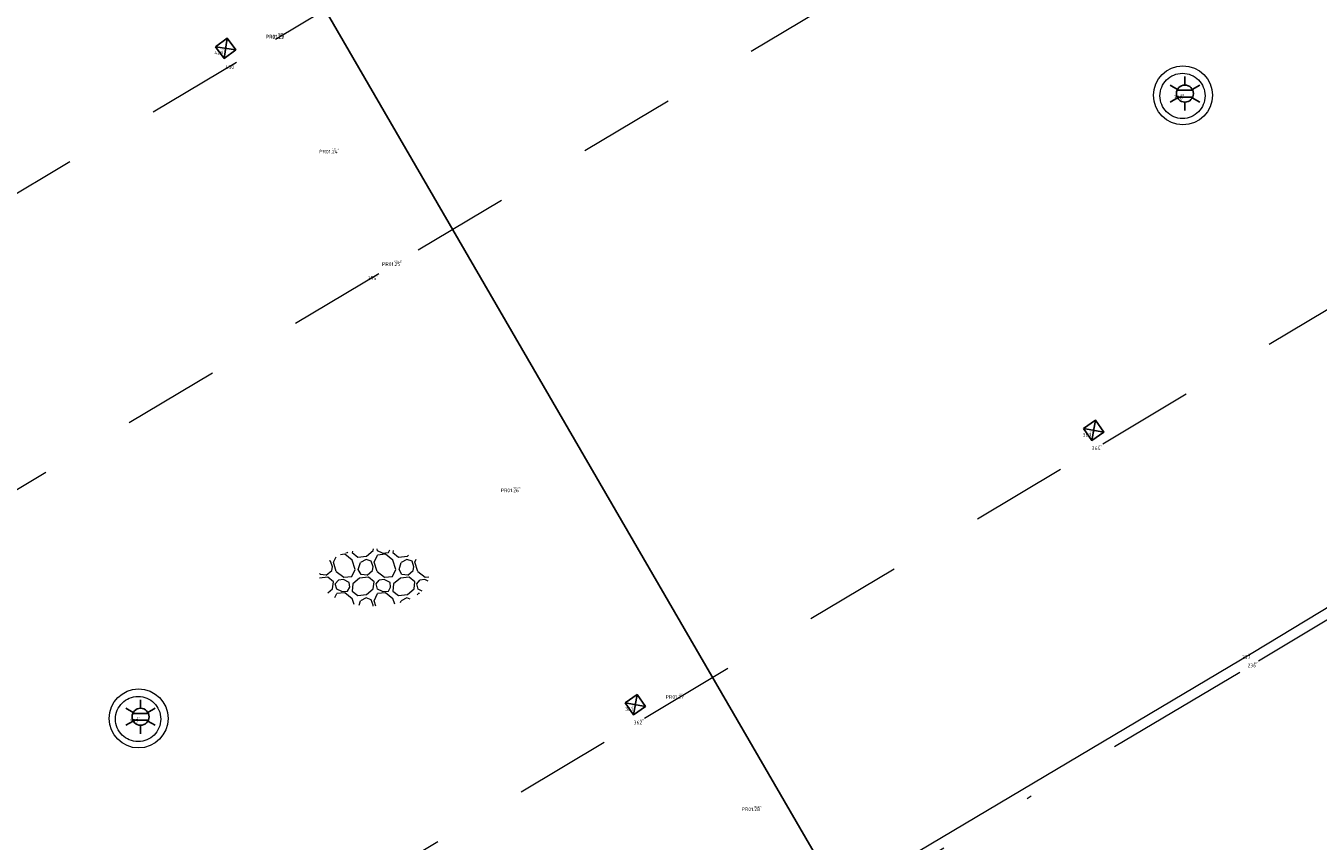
# Model space of a CAD drawing. Header units: metres. Extents: x 127882 to 128093, y 464596 to 464731.
# Tile 9 of 31: x 127927 to 127954, y 464639 to 464655. Entities that reach past the tile are written whole.
import ezdxf
from ezdxf.enums import TextEntityAlignment as Align

# ---------------------------------------------------------------- set-up
doc = ezdxf.new("R2010")
doc.units = ezdxf.units.M
doc.linetypes.add('XX-DASHDOT', pattern=[10, 3, -2, 0, -2, 3])
doc.linetypes.add('XX-HIDDEN', pattern=[4, 2, -2])
for name, color, linetype in [('B-ME-AL-SITUATIEMETING-S @ 1', 7, 'Continuous'), ('B-WE-AL-PROFIELLOCATIE-S', 7, 'Continuous'), ('B-WE-AL-SITUATIEMETING-S @ 1', 7, 'Continuous'), ('X-XX-AL-MEETPUNT_DATA_PUNTNUMMER-T18', 7, 'Continuous')]:
    doc.layers.add(name, color=color, linetype=linetype)
for name, color, linetype, lineweight in [('B-WE-IE-MEUBILAIR_WEGMEUBILAIR_LICHTMAST-S @ 1', 7, 'Continuous', 25), ('B-WE-RI-HWA_KOLK-S @ 1', 150, 'Continuous', 25), ('B-WE-VH-KANTOPSLUITING_ACHTERKANTBAND-G', 40, 'XX-DASHDOT', 18), ('B-WE-VH-KANTVERHARDING-G', 40, 'Continuous', 18), ('B-WE-VH-MATERIAALGRENS-G', 7, 'XX-HIDDEN', 18), ('B-WE-VH-VERHARDING_HALFVERHARDING-S @ 1', 252, 'Continuous', 25)]:
    doc.layers.add(name, color=color, linetype=linetype, lineweight=lineweight)
doc.styles.add('NLCS-ISO-ANNOTATIVE-T18', font='NLCS-ISO.ttf', dxfattribs={"height": 1.8})
doc.styles.add('NLCS-ISO-M1000-T18', font='NLCS-ISO.ttf', dxfattribs={"height": 1.8})

# ---------------------------------------------------------------- blocks, each defined once
blk = doc.blocks.new('SAL-MEETPUNT_MARKER-SO')
at = {"layer": 'X-XX-AL-MEETPUNT_DATA_PUNTNUMMER-T18', "style": 'NLCS-ISO-ANNOTATIVE-T18'}
blk.add_attdef('PUNTID', text='', height=1.5, dxfattribs=at).set_placement((-1, -2.59), align=Align.RIGHT)
blk = doc.blocks.new('B-SRI-KOLK_STRAAT-SO')
at = {"color": 0, "flags": 128}
blk.add_lwpolyline([(-0.75, -0.75), (0.75, -0.75), (0.75, 0.75), (-0.75, 0.75)], close=True, dxfattribs=at)
for points in [[(-0.75, -0.75), (0.75, 0.75)], [(0.75, -0.75), (-0.75, 0.75)]]:
    blk.add_lwpolyline(points, dxfattribs=at)
blk = doc.blocks.new('B-SIE-WEG_LICHTMAST-SO')
at = {"color": 0, "linetype": 'ByBlock', "lineweight": -2}
for points in [[(0, 0.87), (0, 1.75)], [(-0.76, 0.44), (-1.52, 0.87)], [(-0.8, 0.35), (0.8, 0.35)], [(0.76, 0.44), (1.52, 0.87)], [(-0.76, -0.44), (-1.52, -0.88)], [(-0.8, -0.35), (0.8, -0.35)], [(0, -0.88), (0, -1.75)], [(0.76, -0.44), (1.52, -0.88)]]:
    blk.add_lwpolyline(points, dxfattribs=at)
blk.add_circle((0, 0), 0.875, dxfattribs=at)
at = {"color": 0, "linetype": 'ByBlock', "lineweight": -2, "style": 'NLCS-ISO-ANNOTATIVE-T18'}
blk.add_attdef('SYMBOOL', (2.5, -2.5), '', height=1.8, dxfattribs=at)
blk = doc.blocks.new('SVH-HALFVERHARDING_03-SO')
at = {"lineweight": 18, "flags": 128}
for points in [[(-2.24, 2.73), (-2.26, 2.57)], [(-0.77, 2.21), (-0.08, 2.8)], [(-0.08, 2.8), (-0.06, 2.97)], [(0.36, 2.76), (0.3, 2.97)], [(0.87, 2.51), (0.36, 2.76)], [(1.47, 2.57), (1.63, 2.85)], [(1.96, 2.79), (1.94, 2.57)], [(-4.36, 0.72), (-4.29, 1.11), (-4.49, 1.67), (-4.61, 1.72)], [(-4.2, 1.57), (-3.93, 2.14)], [(-3.9, 0.63), (-4.2, 1.57)], [(-3.04, 2.39), (-3.48, 2.34)], [(-2.26, 1.78), (-3.03, 2.39)], [(-2.91, 2.55), (-2.73, 2.57)], [(-2.73, 2.57), (-2.71, 2.61)], [(-2.26, 2.57), (-1.67, 2.11)], [(-1.96, 0.84), (-2.26, 1.79)], [(-1.67, 2.11), (-0.77, 2.21)], [(-1.63, 0.81), (-1.41, 1.55)], [(-0.16, 0.72), (-0.09, 1.11), (-0.29, 1.67), (-0.82, 1.87), (-1.41, 1.55)], [(0, 1.57), (0.35, 2.31)], [(0.3, 0.63), (0, 1.57)], [(1.16, 2.39), (0.35, 2.31)], [(0.87, 2.51), (1.47, 2.57)], [(1.94, 1.78), (1.17, 2.39)], [(1.94, 2.57), (2.53, 2.11)], [(2.24, 0.84), (1.94, 1.79)], [(2.53, 2.11), (3.43, 2.21)], [(2.57, 0.81), (2.79, 1.55)], [(4.04, 0.72), (4.11, 1.11), (3.91, 1.67), (3.38, 1.87), (2.79, 1.55)], [(3.43, 2.21), (3.56, 2.31)], [(4.2, 1.57), (4.35, 1.9)], [(4.5, 0.63), (4.2, 1.57)], [(-4.79, 0.02), (-5.65, -0.07)], [(-5.55, 0.3), (-5.61, 0.4)], [(-4.93, 0.24), (-5.55, 0.3)], [(-4.93, 0.24), (-4.36, 0.72)], [(-4.2, -0.43), (-4.79, 0.02)], [(-3.9, 0.63), (-3.12, 0.02)], [(-3.12, 0.02), (-2.31, 0.11)], [(-2.31, 0.11), (-1.96, 0.84)], [(-1.35, 0.3), (-1.63, 0.81)], [(-0.59, 0.02), (-1.49, -0.07)], [(-0.73, 0.24), (-1.35, 0.3)], [(-0.73, 0.24), (-0.16, 0.72)], [(0, -0.43), (-0.59, 0.02)], [(0.3, 0.63), (1.08, 0.02)], [(1.08, 0.02), (1.89, 0.11)], [(1.89, 0.11), (2.24, 0.84)], [(3.61, 0.02), (2.71, -0.07), (2.01, -0.66)], [(2.85, 0.3), (2.57, 0.81)], [(3.47, 0.24), (2.85, 0.3)], [(3.47, 0.24), (4.04, 0.72)], [(4.2, -0.43), (3.61, 0.02)], [(4.5, 0.63), (5.28, 0.02)], [(5.28, 0.02), (5.65, 0.06)], [(-4.77, -1.59), (-4.28, -1.17)], [(-4.28, -1.17), (-4.2, -0.43)], [(-4, -0.67), (-3.68, -0.28)], [(-3.84, -1.21), (-4, -0.67)], [(-3.33, -1.46), (-3.84, -1.21)], [(-3.16, -0.22), (-3.68, -0.28)], [(-2.56, -0.51), (-3.16, -0.22)], [(-2.73, -1.4), (-2.5, -0.99), (-2.56, -0.51)], [(-2.19, -0.66), (-2.26, -1.4)], [(-1.49, -0.07), (-2.19, -0.66)], [(-0.77, -1.76), (-0.08, -1.17)], [(-0.08, -1.17), (0, -0.43)], [(0.2, -0.67), (0.52, -0.28)], [(0.36, -1.21), (0.2, -0.67)], [(0.87, -1.46), (0.36, -1.21)], [(1.04, -0.22), (0.52, -0.28)], [(1.64, -0.51), (1.04, -0.22)], [(1.47, -1.4), (1.7, -0.99), (1.64, -0.51)], [(2.01, -0.66), (1.94, -1.4)], [(3.43, -1.76), (4.12, -1.17)], [(4.12, -1.17), (4.2, -0.43)], [(4.4, -0.67), (4.72, -0.28)], [(4.56, -1.21), (4.4, -0.67)], [(4.96, -1.41), (4.56, -1.21)], [(5.24, -0.22), (4.72, -0.28)], [(5.59, -0.39), (5.24, -0.22)], [(-4.05, -2.07), (-3.85, -1.66)], [(-3.04, -1.58), (-3.85, -1.66)], [(-3.33, -1.46), (-2.73, -1.4)], [(-2.26, -2.19), (-3.03, -1.58)], [(-2.26, -1.4), (-1.67, -1.86)], [(-2.07, -2.77), (-2.26, -2.18)], [(-1.67, -1.86), (-0.77, -1.76)], [(-1.54, -2.86), (-1.41, -2.42)], [(-0.11, -2.97), (-0.09, -2.86), (-0.29, -2.29), (-0.82, -2.1), (-1.41, -2.42)], [(0, -2.39), (0.35, -1.66)], [(0.18, -2.97), (0, -2.39)], [(1.16, -1.58), (0.35, -1.66)], [(0.87, -1.46), (1.47, -1.4)], [(1.94, -2.19), (1.17, -1.58)], [(1.94, -1.4), (2.53, -1.86)], [(2.13, -2.75), (1.94, -2.18)], [(2.53, -1.86), (3.43, -1.76)], [(2.74, -2.59), (2.79, -2.42)], [(3.73, -2.23), (3.38, -2.1), (2.79, -2.42)], [(4.49, -1.8), (4.55, -1.66)], [(4.69, -1.65), (4.55, -1.66)]]:
    blk.add_lwpolyline(points, dxfattribs=at)
at = {"lineweight": 18, "style": 'NLCS-ISO-M1000-T18'}
blk.add_attdef('KLEUR', text='', height=1.8, dxfattribs=at).set_placement((7.3, 0), align=Align.MIDDLE_LEFT)

msp = doc.modelspace()

# ---------------------------------------------------------------- linework, layer by layer
at = {"layer": 'B-WE-AL-PROFIELLOCATIE-S'}
msp.add_lwpolyline([(127902.415, 464709.181), (127948.586, 464629.655)], dxfattribs=at)
at = {"layer": 'B-WE-VH-KANTOPSLUITING_ACHTERKANTBAND-G'}
msp.add_polyline3d([(127903.583, 464613.044, -0.623), (127913.703, 464619.038, -0.637), (127923.39, 464624.842, -0.592), (127933.801, 464631.027, -0.553), (127943.629, 464636.916, -0.533), (127952.704, 464642.3, -0.518), (127961.447, 464647.569, -0.517)], dxfattribs=at)
for centre in [(127951.135, 464653.955, -0.377), (127929.587, 464641.103, -0.31)]:
    msp.add_circle(centre, 0.466, dxfattribs=at)
at = {"layer": 'B-WE-VH-KANTVERHARDING-G'}
msp.add_polyline3d([(127903.542, 464613.115, -0.619), (127913.631, 464619.243, -0.647), (127923.296, 464625.011, -0.595), (127933.681, 464631.203, -0.549), (127943.536, 464637.101, -0.52), (127952.586, 464642.473, -0.507), (127961.326, 464647.764, -0.511), (127963.954, 464643.529, -0.377)], dxfattribs=at)
for centre in [(127951.144, 464653.967, -0.474), (127929.596, 464641.115, -0.408)]:
    msp.add_circle(centre, 0.608, dxfattribs=at)
at = {"layer": 'B-WE-VH-MATERIAALGRENS-G'}
for points in [[(127906.151, 464651.488, -0.343), (127907.184, 464652.24, -0.345), (127916.729, 464658.041, -0.346), (127926.204, 464663.764, -0.443), (127935.641, 464669.361, -0.444), (127942.001, 464673.152, -0.376), (127942.313, 464673.271, -0.371), (127942.947, 464673.249, -0.367), (127943.428, 464672.982, -0.367), (127947.757, 464665.915, -0.476), (127948.123, 464665.221, -0.439), (127948.083, 464664.867, -0.428), (127947.848, 464664.401, -0.44), (127947.299, 464664.013, -0.441), (127941.007, 464660.246, -0.471), (127931.617, 464654.64, -0.48), (127922.143, 464648.992, -0.469), (127912.692, 464643.35, -0.51)], [(127910.375, 464623.549, -0.715), (127911.705, 464624.201, -0.729), (127921.147, 464629.84, -0.691), (127930.617, 464635.503, -0.643), (127940.037, 464641.124, -0.642), (127949.493, 464646.779, -0.645), (127955.714, 464650.507, -0.616), (127956.166, 464651.006, -0.6), (127956.258, 464651.604, -0.607), (127956.003, 464652.261, -0.6), (127951.77, 464659.274, -0.429), (127951.307, 464659.676, -0.398), (127950.796, 464659.792, -0.397), (127950.234, 464659.631, -0.406), (127943.955, 464655.897, -0.396), (127934.553, 464650.285, -0.401), (127925.045, 464644.61, -0.414), (127915.592, 464638.972, -0.433), (127909.866, 464635.562, -0.461)]]:
    msp.add_polyline3d(points, dxfattribs=at)

# ---------------------------------------------------------------- block references
at = {"layer": 'B-ME-AL-SITUATIEMETING-S @ 1'}
ref = msp.add_blockref('SAL-MEETPUNT_MARKER-SO', (127932.646, 464655.26, -0.465), dxfattribs=dict(at, xscale=0.02, yscale=0.02, zscale=0.02))
ref.add_attrib('PUNTID', 'PR01.22', dxfattribs={"layer": 'X-XX-AL-MEETPUNT_DATA_PUNTNUMMER-T18', "height": 0.03, "style": 'NLCS-ISO-ANNOTATIVE-T18'}).set_placement((127932.626, 464655.209, -0.465), align=Align.RIGHT)
ref = msp.add_blockref('SAL-MEETPUNT_MARKER-SO', (127932.648, 464655.271, -0.472), dxfattribs=dict(at, xscale=0.02, yscale=0.02, zscale=0.02))
ref.add_attrib('PUNTID', 'PR01.23', dxfattribs={"layer": 'X-XX-AL-MEETPUNT_DATA_PUNTNUMMER-T18', "height": 0.03, "style": 'NLCS-ISO-ANNOTATIVE-T18'}).set_placement((127932.628, 464655.219, -0.472), align=Align.RIGHT)
ref = msp.add_blockref('SAL-MEETPUNT_MARKER-SO', (127931.392, 464654.937, -0.493), dxfattribs=dict(at, xscale=0.02, yscale=0.02, zscale=0.02))
ref.add_attrib('PUNTID', '429', dxfattribs={"layer": 'X-XX-AL-MEETPUNT_DATA_PUNTNUMMER-T18', "height": 0.03, "style": 'NLCS-ISO-ANNOTATIVE-T18'}).set_placement((127931.372, 464654.886, -0.493), align=Align.RIGHT)
ref = msp.add_blockref('SAL-MEETPUNT_MARKER-SO', (127931.617, 464654.64, -0.48), dxfattribs=dict(at, xscale=0.02, yscale=0.02, zscale=0.02))
ref.add_attrib('PUNTID', '430', dxfattribs={"layer": 'X-XX-AL-MEETPUNT_DATA_PUNTNUMMER-T18', "height": 0.03, "style": 'NLCS-ISO-ANNOTATIVE-T18'}).set_placement((127931.597, 464654.588, -0.48), align=Align.RIGHT)
ref = msp.add_blockref('SAL-MEETPUNT_MARKER-SO', (127951.19, 464654.012, -0.434), dxfattribs=dict(at, xscale=0.02, yscale=0.02, zscale=0.02))
ref.add_attrib('PUNTID', '388', dxfattribs={"layer": 'X-XX-AL-MEETPUNT_DATA_PUNTNUMMER-T18', "height": 0.03, "style": 'NLCS-ISO-ANNOTATIVE-T18'}).set_placement((127951.17, 464653.96, -0.434), align=Align.RIGHT)
ref = msp.add_blockref('SAL-MEETPUNT_MARKER-SO', (127933.755, 464652.897, -0.406), dxfattribs=dict(at, xscale=0.02, yscale=0.02, zscale=0.02))
ref.add_attrib('PUNTID', 'PR01.24', dxfattribs={"layer": 'X-XX-AL-MEETPUNT_DATA_PUNTNUMMER-T18', "height": 0.03, "style": 'NLCS-ISO-ANNOTATIVE-T18'}).set_placement((127933.735, 464652.845, -0.406), align=Align.RIGHT)
ref = msp.add_blockref('SAL-MEETPUNT_MARKER-SO', (127935.048, 464650.576, -0.395), dxfattribs=dict(at, xscale=0.02, yscale=0.02, zscale=0.02))
ref.add_attrib('PUNTID', 'PR01.25', dxfattribs={"layer": 'X-XX-AL-MEETPUNT_DATA_PUNTNUMMER-T18', "height": 0.03, "style": 'NLCS-ISO-ANNOTATIVE-T18'}).set_placement((127935.028, 464650.524, -0.395), align=Align.RIGHT)
ref = msp.add_blockref('SAL-MEETPUNT_MARKER-SO', (127934.553, 464650.285, -0.401), dxfattribs=dict(at, xscale=0.02, yscale=0.02, zscale=0.02))
ref.add_attrib('PUNTID', '375', dxfattribs={"layer": 'X-XX-AL-MEETPUNT_DATA_PUNTNUMMER-T18', "height": 0.03, "style": 'NLCS-ISO-ANNOTATIVE-T18'}).set_placement((127934.533, 464650.233, -0.401), align=Align.RIGHT)
ref = msp.add_blockref('SAL-MEETPUNT_MARKER-SO', (127949.303, 464647.058, -0.648), dxfattribs=dict(at, xscale=0.02, yscale=0.02, zscale=0.02))
ref.add_attrib('PUNTID', '363', dxfattribs={"layer": 'X-XX-AL-MEETPUNT_DATA_PUNTNUMMER-T18', "height": 0.03, "style": 'NLCS-ISO-ANNOTATIVE-T18'}).set_placement((127949.283, 464647.006, -0.648), align=Align.RIGHT)
ref = msp.add_blockref('SAL-MEETPUNT_MARKER-SO', (127949.493, 464646.779, -0.645), dxfattribs=dict(at, xscale=0.02, yscale=0.02, zscale=0.02))
ref.add_attrib('PUNTID', '364', dxfattribs={"layer": 'X-XX-AL-MEETPUNT_DATA_PUNTNUMMER-T18', "height": 0.03, "style": 'NLCS-ISO-ANNOTATIVE-T18'}).set_placement((127949.473, 464646.727, -0.645), align=Align.RIGHT)
ref = msp.add_blockref('SAL-MEETPUNT_MARKER-SO', (127937.495, 464645.911, -0.518), dxfattribs=dict(at, xscale=0.02, yscale=0.02, zscale=0.02))
ref.add_attrib('PUNTID', 'PR01.26', dxfattribs={"layer": 'X-XX-AL-MEETPUNT_DATA_PUNTNUMMER-T18', "height": 0.03, "style": 'NLCS-ISO-ANNOTATIVE-T18'}).set_placement((127937.475, 464645.859, -0.518), align=Align.RIGHT)
ref = msp.add_blockref('SAL-MEETPUNT_MARKER-SO', (127952.586, 464642.473, -0.507), dxfattribs=dict(at, xscale=0.02, yscale=0.02, zscale=0.02))
ref.add_attrib('PUNTID', '237', dxfattribs={"layer": 'X-XX-AL-MEETPUNT_DATA_PUNTNUMMER-T18', "height": 0.03, "style": 'NLCS-ISO-ANNOTATIVE-T18'}).set_placement((127952.566, 464642.421, -0.507), align=Align.RIGHT)
ref = msp.add_blockref('SAL-MEETPUNT_MARKER-SO', (127952.704, 464642.3, -0.518), dxfattribs=dict(at, xscale=0.02, yscale=0.02, zscale=0.02))
ref.add_attrib('PUNTID', '236', dxfattribs={"layer": 'X-XX-AL-MEETPUNT_DATA_PUNTNUMMER-T18', "height": 0.03, "style": 'NLCS-ISO-ANNOTATIVE-T18'}).set_placement((127952.684, 464642.248, -0.518), align=Align.RIGHT)
ref = msp.add_blockref('SAL-MEETPUNT_MARKER-SO', (127940.899, 464641.651, -0.624), dxfattribs=dict(at, xscale=0.02, yscale=0.02, zscale=0.02))
ref.add_attrib('PUNTID', 'PR01.27', dxfattribs={"layer": 'X-XX-AL-MEETPUNT_DATA_PUNTNUMMER-T18', "height": 0.03, "style": 'NLCS-ISO-ANNOTATIVE-T18'}).set_placement((127940.879, 464641.599, -0.624), align=Align.RIGHT)
ref = msp.add_blockref('SAL-MEETPUNT_MARKER-SO', (127939.845, 464641.4, -0.652), dxfattribs=dict(at, xscale=0.02, yscale=0.02, zscale=0.02))
ref.add_attrib('PUNTID', '361', dxfattribs={"layer": 'X-XX-AL-MEETPUNT_DATA_PUNTNUMMER-T18', "height": 0.03, "style": 'NLCS-ISO-ANNOTATIVE-T18'}).set_placement((127939.825, 464641.349, -0.652), align=Align.RIGHT)
ref = msp.add_blockref('SAL-MEETPUNT_MARKER-SO', (127929.642, 464641.16, -0.367), dxfattribs=dict(at, xscale=0.02, yscale=0.02, zscale=0.02))
ref.add_attrib('PUNTID', '387', dxfattribs={"layer": 'X-XX-AL-MEETPUNT_DATA_PUNTNUMMER-T18', "height": 0.03, "style": 'NLCS-ISO-ANNOTATIVE-T18'}).set_placement((127929.622, 464641.108, -0.367), align=Align.RIGHT)
ref = msp.add_blockref('SAL-MEETPUNT_MARKER-SO', (127940.037, 464641.124, -0.642), dxfattribs=dict(at, xscale=0.02, yscale=0.02, zscale=0.02))
ref.add_attrib('PUNTID', '362', dxfattribs={"layer": 'X-XX-AL-MEETPUNT_DATA_PUNTNUMMER-T18', "height": 0.03, "style": 'NLCS-ISO-ANNOTATIVE-T18'}).set_placement((127940.017, 464641.072, -0.642), align=Align.RIGHT)
ref = msp.add_blockref('SAL-MEETPUNT_MARKER-SO', (127942.47, 464639.333, -0.55), dxfattribs=dict(at, xscale=0.02, yscale=0.02, zscale=0.02))
ref.add_attrib('PUNTID', 'PR01.28', dxfattribs={"layer": 'X-XX-AL-MEETPUNT_DATA_PUNTNUMMER-T18', "height": 0.03, "style": 'NLCS-ISO-ANNOTATIVE-T18'}).set_placement((127942.45, 464639.282, -0.55), align=Align.RIGHT)
at = {"layer": 'B-WE-AL-SITUATIEMETING-S @ 1'}
ref = msp.add_blockref('SAL-MEETPUNT_MARKER-SO', (127932.646, 464655.26, -0.465), dxfattribs=dict(at, xscale=0.05, yscale=0.05, zscale=0.05))
ref.add_attrib('PUNTID', 'PR01.22', dxfattribs={"layer": 'X-XX-AL-MEETPUNT_DATA_PUNTNUMMER-T18', "height": 0.075, "style": 'NLCS-ISO-ANNOTATIVE-T18'}).set_placement((127932.596, 464655.131, -0.465), align=Align.RIGHT)
ref = msp.add_blockref('SAL-MEETPUNT_MARKER-SO', (127932.648, 464655.271, -0.472), dxfattribs=dict(at, xscale=0.05, yscale=0.05, zscale=0.05))
ref.add_attrib('PUNTID', 'PR01.23', dxfattribs={"layer": 'X-XX-AL-MEETPUNT_DATA_PUNTNUMMER-T18', "height": 0.075, "style": 'NLCS-ISO-ANNOTATIVE-T18'}).set_placement((127932.598, 464655.141, -0.472), align=Align.RIGHT)
ref = msp.add_blockref('SAL-MEETPUNT_MARKER-SO', (127931.392, 464654.937, -0.493), dxfattribs=dict(at, xscale=0.05, yscale=0.05, zscale=0.05))
ref.add_attrib('PUNTID', '429', dxfattribs={"layer": 'X-XX-AL-MEETPUNT_DATA_PUNTNUMMER-T18', "height": 0.075, "style": 'NLCS-ISO-ANNOTATIVE-T18'}).set_placement((127931.342, 464654.808, -0.493), align=Align.RIGHT)
ref = msp.add_blockref('SAL-MEETPUNT_MARKER-SO', (127931.617, 464654.64, -0.48), dxfattribs=dict(at, xscale=0.05, yscale=0.05, zscale=0.05))
ref.add_attrib('PUNTID', '430', dxfattribs={"layer": 'X-XX-AL-MEETPUNT_DATA_PUNTNUMMER-T18', "height": 0.075, "style": 'NLCS-ISO-ANNOTATIVE-T18'}).set_placement((127931.567, 464654.511, -0.48), align=Align.RIGHT)
ref = msp.add_blockref('SAL-MEETPUNT_MARKER-SO', (127951.19, 464654.012, -0.434), dxfattribs=dict(at, xscale=0.05, yscale=0.05, zscale=0.05))
ref.add_attrib('PUNTID', '388', dxfattribs={"layer": 'X-XX-AL-MEETPUNT_DATA_PUNTNUMMER-T18', "height": 0.075, "style": 'NLCS-ISO-ANNOTATIVE-T18'}).set_placement((127951.14, 464653.882, -0.434), align=Align.RIGHT)
ref = msp.add_blockref('SAL-MEETPUNT_MARKER-SO', (127933.755, 464652.897, -0.406), dxfattribs=dict(at, xscale=0.05, yscale=0.05, zscale=0.05))
ref.add_attrib('PUNTID', 'PR01.24', dxfattribs={"layer": 'X-XX-AL-MEETPUNT_DATA_PUNTNUMMER-T18', "height": 0.075, "style": 'NLCS-ISO-ANNOTATIVE-T18'}).set_placement((127933.705, 464652.767, -0.406), align=Align.RIGHT)
ref = msp.add_blockref('SAL-MEETPUNT_MARKER-SO', (127935.048, 464650.576, -0.395), dxfattribs=dict(at, xscale=0.05, yscale=0.05, zscale=0.05))
ref.add_attrib('PUNTID', 'PR01.25', dxfattribs={"layer": 'X-XX-AL-MEETPUNT_DATA_PUNTNUMMER-T18', "height": 0.075, "style": 'NLCS-ISO-ANNOTATIVE-T18'}).set_placement((127934.998, 464650.447, -0.395), align=Align.RIGHT)
ref = msp.add_blockref('SAL-MEETPUNT_MARKER-SO', (127934.553, 464650.285, -0.401), dxfattribs=dict(at, xscale=0.05, yscale=0.05, zscale=0.05))
ref.add_attrib('PUNTID', '375', dxfattribs={"layer": 'X-XX-AL-MEETPUNT_DATA_PUNTNUMMER-T18', "height": 0.075, "style": 'NLCS-ISO-ANNOTATIVE-T18'}).set_placement((127934.503, 464650.155, -0.401), align=Align.RIGHT)
ref = msp.add_blockref('SAL-MEETPUNT_MARKER-SO', (127949.303, 464647.058, -0.648), dxfattribs=dict(at, xscale=0.05, yscale=0.05, zscale=0.05))
ref.add_attrib('PUNTID', '363', dxfattribs={"layer": 'X-XX-AL-MEETPUNT_DATA_PUNTNUMMER-T18', "height": 0.075, "style": 'NLCS-ISO-ANNOTATIVE-T18'}).set_placement((127949.253, 464646.928, -0.648), align=Align.RIGHT)
ref = msp.add_blockref('SAL-MEETPUNT_MARKER-SO', (127949.493, 464646.779, -0.645), dxfattribs=dict(at, xscale=0.05, yscale=0.05, zscale=0.05))
ref.add_attrib('PUNTID', '364', dxfattribs={"layer": 'X-XX-AL-MEETPUNT_DATA_PUNTNUMMER-T18', "height": 0.075, "style": 'NLCS-ISO-ANNOTATIVE-T18'}).set_placement((127949.443, 464646.65, -0.645), align=Align.RIGHT)
ref = msp.add_blockref('SAL-MEETPUNT_MARKER-SO', (127937.495, 464645.911, -0.518), dxfattribs=dict(at, xscale=0.05, yscale=0.05, zscale=0.05))
ref.add_attrib('PUNTID', 'PR01.26', dxfattribs={"layer": 'X-XX-AL-MEETPUNT_DATA_PUNTNUMMER-T18', "height": 0.075, "style": 'NLCS-ISO-ANNOTATIVE-T18'}).set_placement((127937.445, 464645.781, -0.518), align=Align.RIGHT)
ref = msp.add_blockref('SAL-MEETPUNT_MARKER-SO', (127952.586, 464642.473, -0.507), dxfattribs=dict(at, xscale=0.05, yscale=0.05, zscale=0.05))
ref.add_attrib('PUNTID', '237', dxfattribs={"layer": 'X-XX-AL-MEETPUNT_DATA_PUNTNUMMER-T18', "height": 0.075, "style": 'NLCS-ISO-ANNOTATIVE-T18'}).set_placement((127952.536, 464642.344, -0.507), align=Align.RIGHT)
ref = msp.add_blockref('SAL-MEETPUNT_MARKER-SO', (127952.704, 464642.3, -0.518), dxfattribs=dict(at, xscale=0.05, yscale=0.05, zscale=0.05))
ref.add_attrib('PUNTID', '236', dxfattribs={"layer": 'X-XX-AL-MEETPUNT_DATA_PUNTNUMMER-T18', "height": 0.075, "style": 'NLCS-ISO-ANNOTATIVE-T18'}).set_placement((127952.654, 464642.171, -0.518), align=Align.RIGHT)
ref = msp.add_blockref('SAL-MEETPUNT_MARKER-SO', (127940.899, 464641.651, -0.624), dxfattribs=dict(at, xscale=0.05, yscale=0.05, zscale=0.05))
ref.add_attrib('PUNTID', 'PR01.27', dxfattribs={"layer": 'X-XX-AL-MEETPUNT_DATA_PUNTNUMMER-T18', "height": 0.075, "style": 'NLCS-ISO-ANNOTATIVE-T18'}).set_placement((127940.849, 464641.521, -0.624), align=Align.RIGHT)
ref = msp.add_blockref('SAL-MEETPUNT_MARKER-SO', (127939.845, 464641.4, -0.652), dxfattribs=dict(at, xscale=0.05, yscale=0.05, zscale=0.05))
ref.add_attrib('PUNTID', '361', dxfattribs={"layer": 'X-XX-AL-MEETPUNT_DATA_PUNTNUMMER-T18', "height": 0.075, "style": 'NLCS-ISO-ANNOTATIVE-T18'}).set_placement((127939.795, 464641.271, -0.652), align=Align.RIGHT)
ref = msp.add_blockref('SAL-MEETPUNT_MARKER-SO', (127929.642, 464641.16, -0.367), dxfattribs=dict(at, xscale=0.05, yscale=0.05, zscale=0.05))
ref.add_attrib('PUNTID', '387', dxfattribs={"layer": 'X-XX-AL-MEETPUNT_DATA_PUNTNUMMER-T18', "height": 0.075, "style": 'NLCS-ISO-ANNOTATIVE-T18'}).set_placement((127929.592, 464641.031, -0.367), align=Align.RIGHT)
ref = msp.add_blockref('SAL-MEETPUNT_MARKER-SO', (127940.037, 464641.124, -0.642), dxfattribs=dict(at, xscale=0.05, yscale=0.05, zscale=0.05))
ref.add_attrib('PUNTID', '362', dxfattribs={"layer": 'X-XX-AL-MEETPUNT_DATA_PUNTNUMMER-T18', "height": 0.075, "style": 'NLCS-ISO-ANNOTATIVE-T18'}).set_placement((127939.987, 464640.994, -0.642), align=Align.RIGHT)
ref = msp.add_blockref('SAL-MEETPUNT_MARKER-SO', (127942.47, 464639.333, -0.55), dxfattribs=dict(at, xscale=0.05, yscale=0.05, zscale=0.05))
ref.add_attrib('PUNTID', 'PR01.28', dxfattribs={"layer": 'X-XX-AL-MEETPUNT_DATA_PUNTNUMMER-T18', "height": 0.075, "style": 'NLCS-ISO-ANNOTATIVE-T18'}).set_placement((127942.42, 464639.204, -0.55), align=Align.RIGHT)
at = {"layer": 'B-WE-IE-MEUBILAIR_WEGMEUBILAIR_LICHTMAST-S @ 1', "xscale": 0.2, "yscale": 0.2, "zscale": 0.2}
for p in [(127951.186, 464654.001, -0.426), (127929.638, 464641.15, -0.359)]:
    msp.add_blockref('B-SIE-WEG_LICHTMAST-SO', p, dxfattribs=at)
at = {"layer": 'B-WE-RI-HWA_KOLK-S @ 1', "xscale": 0.2, "yscale": 0.2, "zscale": 0.2}
for p, rotation in [((127931.392, 464654.937, -0.493), 307.0482640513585), ((127949.303, 464647.058, -0.648), 304.2038961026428), ((127939.845, 464641.4, -0.652), 304.6585276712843)]:
    msp.add_blockref('B-SRI-KOLK_STRAAT-SO', p, dxfattribs=dict(at, rotation=rotation))
at = {"layer": 'B-WE-VH-VERHARDING_HALFVERHARDING-S @ 1', "xscale": 0.2, "yscale": 0.2, "zscale": 0.2}
msp.add_blockref('SVH-HALFVERHARDING_03-SO', (127934.456, 464644.022, -0.319), dxfattribs=at)

doc.saveas('drawing.dxf')
